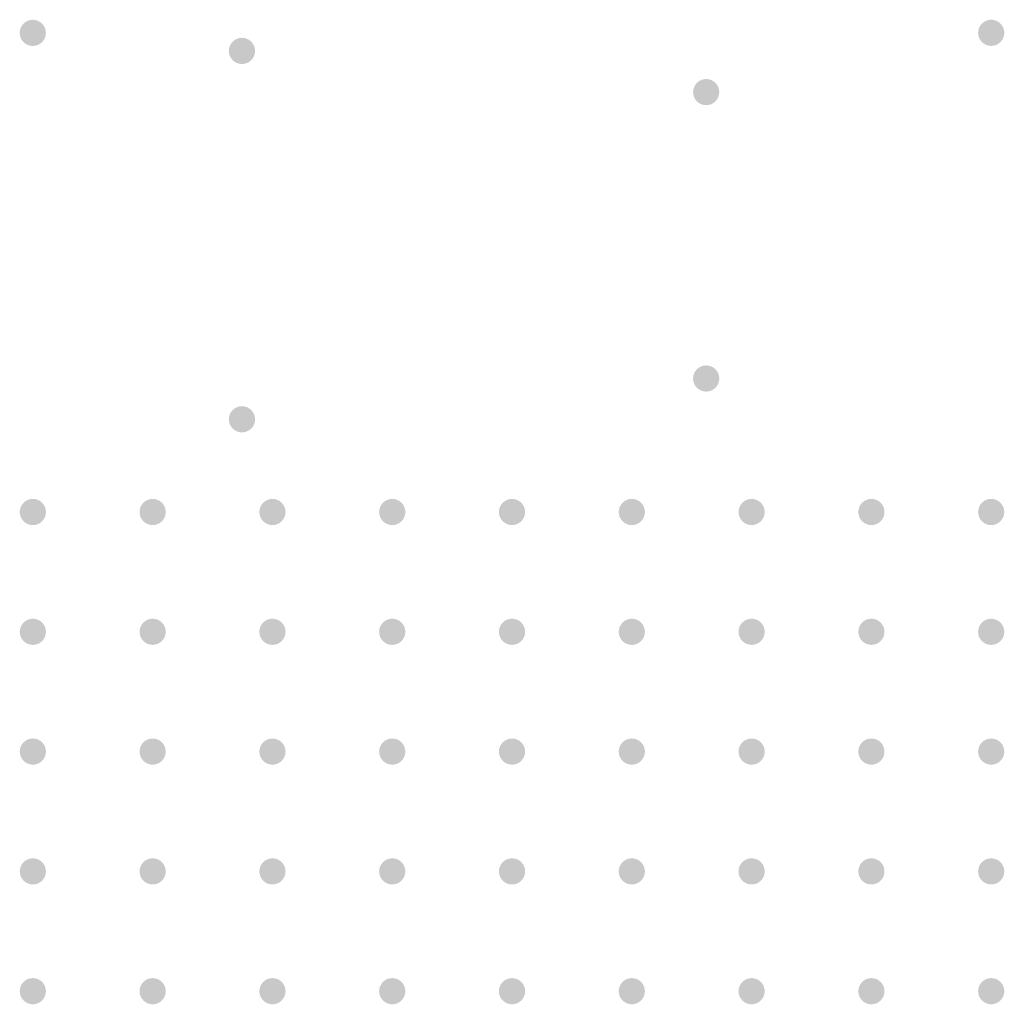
# Model space of a CAD drawing. Header units: inches. Extents: x 4 to 136, y 4 to 136.
import ezdxf

# ---------------------------------------------------------------- set-up
doc = ezdxf.new("R2010")
doc.units = ezdxf.units.IN
doc.layers.add('Pad Holes', color=156, linetype='Continuous')

msp = doc.modelspace()

# ---------------------------------------------------------------- hatches: boundary and pattern name
at = {"layer": 'Pad Holes'}
h = msp.add_hatch(color=7, dxfattribs=at)
edge = h.paths.add_edge_path()
edge.add_arc((5.99, 133.99), 1.75, 0, 360)
h = msp.add_hatch(color=7, dxfattribs=at)
edge = h.paths.add_edge_path()
edge.add_arc((134, 134), 1.75, 0, 360)
h = msp.add_hatch(color=7, dxfattribs=at)
edge = h.paths.add_edge_path()
edge.add_arc((33.93, 131.58), 1.75, 0, 360)
h = msp.add_hatch(color=7, dxfattribs=at)
edge = h.paths.add_edge_path()
edge.add_arc((95.93, 126.08), 1.75, 0, 360)
h = msp.add_hatch(color=7, dxfattribs=at)
edge = h.paths.add_edge_path()
edge.add_arc((95.93, 87.83), 1.75, 0, 360)
h = msp.add_hatch(color=7, dxfattribs=at)
edge = h.paths.add_edge_path()
edge.add_arc((33.93, 82.38), 1.75, 0, 360)
h = msp.add_hatch(color=7, dxfattribs=at)
edge = h.paths.add_edge_path()
edge.add_arc((6, 70), 1.75, 0, 360)
h = msp.add_hatch(color=7, dxfattribs=at)
edge = h.paths.add_edge_path()
edge.add_arc((22, 70), 1.75, 0, 360)
h = msp.add_hatch(color=7, dxfattribs=at)
edge = h.paths.add_edge_path()
edge.add_arc((38, 70), 1.75, 0, 360)
h = msp.add_hatch(color=7, dxfattribs=at)
edge = h.paths.add_edge_path()
edge.add_arc((54, 70), 1.75, 0, 360)
h = msp.add_hatch(color=7, dxfattribs=at)
edge = h.paths.add_edge_path()
edge.add_arc((70, 70), 1.75, 0, 360)
h = msp.add_hatch(color=7, dxfattribs=at)
edge = h.paths.add_edge_path()
edge.add_arc((86, 70), 1.75, 0, 360)
h = msp.add_hatch(color=7, dxfattribs=at)
edge = h.paths.add_edge_path()
edge.add_arc((102, 70), 1.75, 0, 360)
h = msp.add_hatch(color=7, dxfattribs=at)
edge = h.paths.add_edge_path()
edge.add_arc((118, 70), 1.75, 0, 360)
h = msp.add_hatch(color=7, dxfattribs=at)
edge = h.paths.add_edge_path()
edge.add_arc((134, 70), 1.75, 0, 360)
h = msp.add_hatch(color=7, dxfattribs=at)
edge = h.paths.add_edge_path()
edge.add_arc((6, 54), 1.75, 0, 360)
h = msp.add_hatch(color=7, dxfattribs=at)
edge = h.paths.add_edge_path()
edge.add_arc((22, 54), 1.75, 0, 360)
h = msp.add_hatch(color=7, dxfattribs=at)
edge = h.paths.add_edge_path()
edge.add_arc((38, 54), 1.75, 0, 360)
h = msp.add_hatch(color=7, dxfattribs=at)
edge = h.paths.add_edge_path()
edge.add_arc((54, 54), 1.75, 0, 360)
h = msp.add_hatch(color=7, dxfattribs=at)
edge = h.paths.add_edge_path()
edge.add_arc((70, 54), 1.75, 0, 360)
h = msp.add_hatch(color=7, dxfattribs=at)
edge = h.paths.add_edge_path()
edge.add_arc((86, 54), 1.75, 0, 360)
h = msp.add_hatch(color=7, dxfattribs=at)
edge = h.paths.add_edge_path()
edge.add_arc((102, 54), 1.75, 0, 360)
h = msp.add_hatch(color=7, dxfattribs=at)
edge = h.paths.add_edge_path()
edge.add_arc((118, 54), 1.75, 0, 360)
h = msp.add_hatch(color=7, dxfattribs=at)
edge = h.paths.add_edge_path()
edge.add_arc((134, 54), 1.75, 0, 360)
h = msp.add_hatch(color=7, dxfattribs=at)
edge = h.paths.add_edge_path()
edge.add_arc((6, 38), 1.75, 0, 360)
h = msp.add_hatch(color=7, dxfattribs=at)
edge = h.paths.add_edge_path()
edge.add_arc((22, 38), 1.75, 0, 360)
h = msp.add_hatch(color=7, dxfattribs=at)
edge = h.paths.add_edge_path()
edge.add_arc((38, 38), 1.75, 0, 360)
h = msp.add_hatch(color=7, dxfattribs=at)
edge = h.paths.add_edge_path()
edge.add_arc((54, 38), 1.75, 0, 360)
h = msp.add_hatch(color=7, dxfattribs=at)
edge = h.paths.add_edge_path()
edge.add_arc((70, 38), 1.75, 0, 360)
h = msp.add_hatch(color=7, dxfattribs=at)
edge = h.paths.add_edge_path()
edge.add_arc((86, 38), 1.75, 0, 360)
h = msp.add_hatch(color=7, dxfattribs=at)
edge = h.paths.add_edge_path()
edge.add_arc((102, 38), 1.75, 0, 360)
h = msp.add_hatch(color=7, dxfattribs=at)
edge = h.paths.add_edge_path()
edge.add_arc((118, 38), 1.75, 0, 360)
h = msp.add_hatch(color=7, dxfattribs=at)
edge = h.paths.add_edge_path()
edge.add_arc((134, 38), 1.75, 0, 360)
h = msp.add_hatch(color=7, dxfattribs=at)
edge = h.paths.add_edge_path()
edge.add_arc((6, 22), 1.75, 0, 360)
h = msp.add_hatch(color=7, dxfattribs=at)
edge = h.paths.add_edge_path()
edge.add_arc((22, 22), 1.75, 0, 360)
h = msp.add_hatch(color=7, dxfattribs=at)
edge = h.paths.add_edge_path()
edge.add_arc((38, 22), 1.75, 0, 360)
h = msp.add_hatch(color=7, dxfattribs=at)
edge = h.paths.add_edge_path()
edge.add_arc((54, 22), 1.75, 0, 360)
h = msp.add_hatch(color=7, dxfattribs=at)
edge = h.paths.add_edge_path()
edge.add_arc((70, 22), 1.75, 0, 360)
h = msp.add_hatch(color=7, dxfattribs=at)
edge = h.paths.add_edge_path()
edge.add_arc((86, 22), 1.75, 0, 360)
h = msp.add_hatch(color=7, dxfattribs=at)
edge = h.paths.add_edge_path()
edge.add_arc((102, 22), 1.75, 0, 360)
h = msp.add_hatch(color=7, dxfattribs=at)
edge = h.paths.add_edge_path()
edge.add_arc((118, 22), 1.75, 0, 360)
h = msp.add_hatch(color=7, dxfattribs=at)
edge = h.paths.add_edge_path()
edge.add_arc((134, 22), 1.75, 0, 360)
h = msp.add_hatch(color=7, dxfattribs=at)
edge = h.paths.add_edge_path()
edge.add_arc((6, 6), 1.75, 0, 360)
h = msp.add_hatch(color=7, dxfattribs=at)
edge = h.paths.add_edge_path()
edge.add_arc((22, 6), 1.75, 0, 360)
h = msp.add_hatch(color=7, dxfattribs=at)
edge = h.paths.add_edge_path()
edge.add_arc((38, 6), 1.75, 0, 360)
h = msp.add_hatch(color=7, dxfattribs=at)
edge = h.paths.add_edge_path()
edge.add_arc((54, 6), 1.75, 0, 360)
h = msp.add_hatch(color=7, dxfattribs=at)
edge = h.paths.add_edge_path()
edge.add_arc((70, 6), 1.75, 0, 360)
h = msp.add_hatch(color=7, dxfattribs=at)
edge = h.paths.add_edge_path()
edge.add_arc((86, 6), 1.75, 0, 360)
h = msp.add_hatch(color=7, dxfattribs=at)
edge = h.paths.add_edge_path()
edge.add_arc((102, 6), 1.75, 0, 360)
h = msp.add_hatch(color=7, dxfattribs=at)
edge = h.paths.add_edge_path()
edge.add_arc((118, 6), 1.75, 0, 360)
h = msp.add_hatch(color=7, dxfattribs=at)
edge = h.paths.add_edge_path()
edge.add_arc((134, 6), 1.75, 0, 360)

doc.saveas('drawing.dxf')
